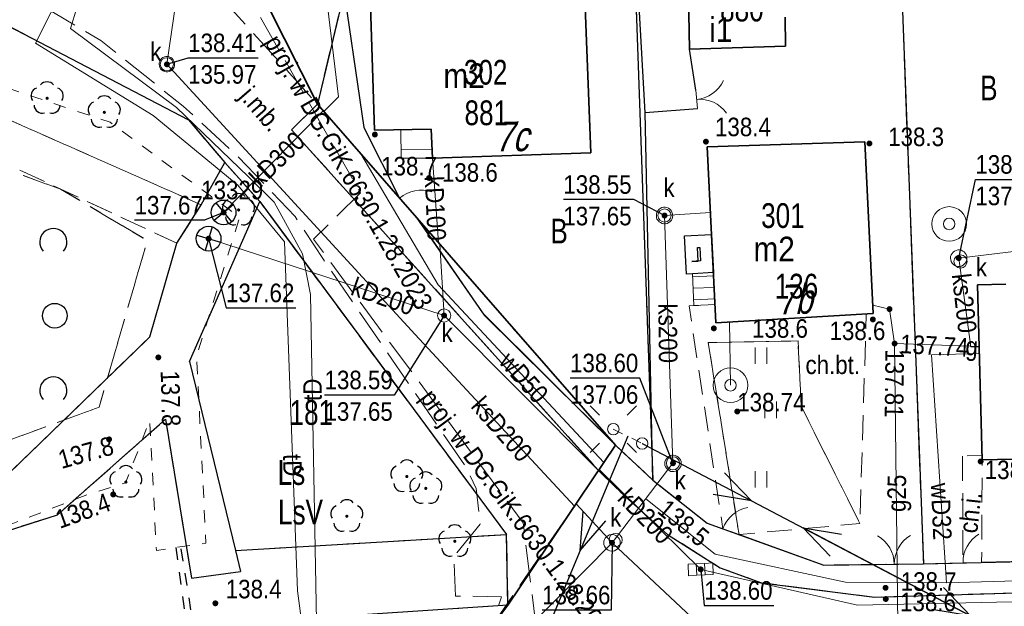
# Model space of a CAD drawing. Header units: metres. Extents: x 5548743 to 5556416, y 5707500 to 5714000.
# Tile 117 of 203: x 5553877 to 5553936, y 5710958 to 5710993. Entities that reach past the tile are written whole.
import ezdxf
from ezdxf.enums import TextEntityAlignment as Align

# ---------------------------------------------------------------- set-up
doc = ezdxf.new("R2010")
doc.units = ezdxf.units.M
doc.header["$MEASUREMENT"] = 0
for name, pattern in [('0.75_0.75', [1.5, 0.75, -0.75]), ('1.5_0.75', [2.25, 1.5, -0.75]), ('2.25_0.75', [3, 2.25, -0.75]), ('219-1000', [0]), ('otob_1000', [0]), ('otof_1000', [0]), ('suep_nn_1000', [0]), ('supp_1000', [1.25, 0.625, -0.625])]:
    doc.linetypes.add(name, pattern=pattern)
doc.layers.get('0').update_dxf_attribs({"color": 2, "linetype": 'CONTINUOUS', "lineweight": 5})
for name, color, linetype in [('203-punkt graniczny-Atr104', 7, 'CONTINUOUS'), ('209-oznaczenie konturu klasyfikacyjnego', 7, 'CONTINUOUS'), ('210-oznaczenie konturu użytku gruntowego', 7, 'CONTINUOUS'), ('211-numer działki ewidencyjnej', 7, 'CONTINUOUS'), ('216-obręb ewidencyjny', 7, 'CONTINUOUS'), ('217-kontur klasyfikacyjny', 7, 'CONTINUOUS'), ('218-kontur użytku gruntowego', 7, 'CONTINUOUS'), ('219-działka ewidencyjna', 7, 'CONTINUOUS'), ('238-Punkt adresowy budynku', 7, 'CONTINUOUS'), ('312-budynek ewidencyjny', 7, 'CONTINUOUS'), ('312-oznaczenie budynku ewidencyjnego', 7, 'CONTINUOUS'), ('312-oznaczenie budynku ewidencyjnego-Atr117', 7, 'CONTINUOUS'), ('352-schody', 7, 'CONTINUOUS'), ('brama', 7, 'CONTINUOUS'), ('chodnik', 7, 'CONTINUOUS'), ('chodnik-Atr17', 7, 'CONTINUOUS'), ('drzewo liściaste', 7, 'CONTINUOUS'), ('furtka', 7, 'CONTINUOUS'), ('jezdnia', 7, 'CONTINUOUS'), ('jezdnia-Atr17', 7, 'CONTINUOUS'), ('kratka ściekowa', 7, 'CONTINUOUS'), ('krawężnik', 7, 'CONTINUOUS'), ('latarnia', 7, 'CONTINUOUS'), ('ogrodzenie trwałe', 7, 'CONTINUOUS'), ('pikieta naturalna', 7, 'CONTINUOUS'), ('pikieta naturalna-Atr2', 7, 'CONTINUOUS'), ('przepust', 7, 'CONTINUOUS'), ('przewód elektroenergetyczny niskiego napięcia', 7, 'CONTINUOUS'), ('przewód gazowy', 7, 'CONTINUOUS'), ('przewód gazowy-Atr1', 7, 'CONTINUOUS'), ('przewód kanalizacyjny', 7, 'CONTINUOUS'), ('przewód kanalizacyjny-Atr1', 7, 'CONTINUOUS'), ('przewód telekomunikacyjny podziemny', 7, 'CONTINUOUS'), ('przewód telekomunikacyjny podziemny-Atr1', 7, 'CONTINUOUS'), ('przewód wodociągowy', 7, 'CONTINUOUS'), ('przewód wodociągowy - ob. projektowany', 7, 'CONTINUOUS'), ('przewód wodociągowy - ob. projektowany-Atr1', 7, 'CONTINUOUS'), ('przewód wodociągowy-Atr1', 7, 'CONTINUOUS'), ('rzedna', 7, 'CONTINUOUS'), ('rzedna-Atr2', 7, 'CONTINUOUS'), ('rzedna-Atr3', 7, 'CONTINUOUS'), ('rów melioracyjny (poligon)', 7, 'CONTINUOUS'), ('studnia kanalizacyjna', 7, 'CONTINUOUS'), ('studnia zwykła', 7, 'CONTINUOUS'), ('słup przewodów napowietrznych', 7, 'CONTINUOUS'), ('trawnik', 7, 'CONTINUOUS'), ('weranda lub ganek', 7, 'CONTINUOUS'), ('wylot kanału', 7, 'CONTINUOUS'), ('właz do komory lub kanału - okrągły', 7, 'CONTINUOUS'), ('właz do komory lub kanału - okrągły-Atr17', 7, 'CONTINUOUS'), ('zadrzewienie  zakrzewienie', 7, 'CONTINUOUS')]:
    doc.layers.add(name, color=color, linetype=linetype)
doc.styles.get("Standard").update_dxf_attribs({"font": 'Working1250', "width": 0.75})
doc.linetypes.add('902-1000', pattern='A,5,0,[1,ksztalty.shx,S=1,R=0,X=0,Y=0],5', length=10)

# ---------------------------------------------------------------- blocks, each defined once
blk = doc.blocks.new('SUEP1')
at = {"color": 0, "linetype": 'Continuous'}
for p, q in [((7.5, 0), (5.25, 0.75)), ((22.5, 0), (20.25, 0.75)), ((0, 0), (7.5, 0)), ((7.5, 0), (5.25, -0.75)), ((7.5, 0), (22.5, 0)), ((22.5, 0), (20.25, -0.75))]:
    blk.add_line(p, q, dxfattribs=at)
blk = doc.blocks.new('PW01')
at = {"linetype": 'Continuous', "lineweight": 13}
h = blk.add_hatch(color=0, dxfattribs=at)
edge = h.paths.add_edge_path()
edge.add_arc((0, 0), 0.18, 0, 360)
blk = doc.blocks.new('TU04')
at = {"color": 0, "linetype": 'Continuous', "lineweight": 13}
for p, q in [((0, 0), (0, 1)), ((0.7, 0), (0.7, 1))]:
    blk.add_line(p, q, dxfattribs=at)
blk = doc.blocks.new('OK04')
at = {"color": 0, "linetype": 'Continuous', "lineweight": 0}
blk.add_arc((2, 0), 2, 120, 180, dxfattribs=at)
blk = doc.blocks.new('US13')
at = {"color": 0, "linetype": 'Continuous', "lineweight": 13}
for radius in [1.05, 0.35]:
    blk.add_circle((0, 0), radius, dxfattribs=at)
blk = doc.blocks.new('OK02')
at = {"color": 0, "linetype": 'Continuous', "lineweight": 0}
for centre, start, end in [((-2, 0), 0, 60), ((2, 0), 120, 180)]:
    blk.add_arc(centre, 2, start, end, dxfattribs=at)
blk = doc.blocks.new('US22')
at = {"color": 0, "linetype": 'Continuous', "lineweight": 0}
blk.add_circle((0, 0), 0.4, dxfattribs=at)
blk = doc.blocks.new('OP021')
at = {"linetype": 'Continuous', "lineweight": 13}
h = blk.add_hatch(color=0, dxfattribs=at)
edge = h.paths.add_edge_path()
edge.add_arc((0, 0), 0.1, 0, 360)
at = {"color": 0, "linetype": 'Continuous', "lineweight": -3}
for centre, start, end in [((-0.476, 0.154), 110.388, 213.756), ((0, 0.5), 38.316, 141.684), ((0.476, 0.154), 326.244, 69.612), ((-0.294, -0.404), 182.272, 285.64), ((0.294, -0.404), 254.36, 357.728), ((0.294, -0.404), 254.36, 357.728)]:
    blk.add_arc(centre, 0.5, start, end, dxfattribs=at)
blk = doc.blocks.new('SM05')
at = {"color": 0, "linetype": 'Continuous', "lineweight": 13}
blk.add_circle((0, 0), 0.35, dxfattribs=at)
blk = doc.blocks.new('SM01')
at = {"color": 0, "linetype": 'Continuous', "lineweight": 13}
for p, q in [((-0.848, 0.848), (-1.414, 1.414)), ((0.849, 0.848), (1.414, 1.414)), ((-0.848, -0.849), (-1.414, -1.414)), ((0.849, -0.849), (1.414, -1.414))]:
    blk.add_line(p, q, dxfattribs=at)
blk.add_circle((0, 0), 0.35, dxfattribs=at)
blk = doc.blocks.new('US05')
at = {"color": 0, "linetype": 'Continuous', "lineweight": 13}
for p, q in [((-0.75, -0.35), (-0.75, 0.35)), ((-0.75, 0.35), (-0.25, 0.35)), ((-0.25, -0.35), (-0.25, 0.35)), ((-0.25, 0.35), (0.25, 0.35)), ((0.25, -0.35), (0.25, 0.35)), ((0.25, 0.35), (0.75, 0.35)), ((0.75, -0.35), (0.75, 0.35)), ((-0.75, -0.35), (-0.25, -0.35)), ((-0.25, -0.35), (0.25, -0.35)), ((0.25, -0.35), (0.75, -0.35))]:
    blk.add_line(p, q, dxfattribs=at)
blk = doc.blocks.new('SUKE')
at = {"color": 0, "linetype": 'Continuous'}
for p, q in [((0, 0.75), (0, -0.75)), ((-0.75, 0), (0.75, 0))]:
    blk.add_line(p, q, dxfattribs=at)
blk.add_circle((-0.001, -0.001), 0.75, dxfattribs=at)
blk = doc.blocks.new('OTZK2')
at = {"color": 0, "linetype": 'Continuous'}
blk.add_arc((0, 0), 0.825, 318.85, 221.162, dxfattribs=at)
blk = doc.blocks.new('OTZK1')
at = {"color": 0, "linetype": 'Continuous'}
blk.add_circle((0, 0), 0.75, dxfattribs=at)

msp = doc.modelspace()

# ---------------------------------------------------------------- linework, layer by layer
at = {"layer": '216-obręb ewidencyjny', "color": 4, "linetype": 'Continuous', "lineweight": 35, "flags": 128}
for points in [[(5554071.31, 5710851.03), (5553986.88, 5710847.87), (5553915.76, 5710845.22), (5553910.44, 5710845.2), (5553911.5, 5710820.71), (5553904.73, 5710820.6), (5553896.92, 5710899.02), (5553892.31, 5710942.26), (5553903.3, 5710954.05), (5553906.26, 5710957.97), (5553912.79, 5710967.66), (5553894.7, 5710988.34), (5553891.72, 5710994.27), (5553882.09, 5711004.3), (5553743.73, 5711038.3), (5553612.37, 5711075.32), (5553601.68, 5711074.75), (5553558.31, 5711100.51), (5553551.94, 5711103.67), (5553470.54, 5711120.23)], [(5553470.54, 5711120.23), (5553551.94, 5711103.67), (5553558.31, 5711100.51), (5553601.68, 5711074.75), (5553612.37, 5711075.32), (5553743.73, 5711038.3), (5553882.09, 5711004.3), (5553891.72, 5710994.27), (5553894.7, 5710988.34), (5553912.79, 5710967.66), (5553906.26, 5710957.97), (5553903.3, 5710954.05), (5553892.31, 5710942.26), (5553896.92, 5710899.02), (5553904.73, 5710820.6), (5553911.5, 5710820.71), (5553910.44, 5710845.2), (5553915.76, 5710845.22), (5553986.88, 5710847.87), (5554071.31, 5710851.03)]]:
    msp.add_lwpolyline(points, dxfattribs=at)
at = {"layer": '217-kontur klasyfikacyjny', "color": 3, "linetype": '1.5_0.75', "lineweight": 18, "flags": 128}
for points in [[(5553894.7, 5710988.34), (5553897.04, 5710998.1)], [(5553891.72, 5710994.27), (5553894.7, 5710988.34)], [(5553886.87, 5710987.39), (5553875.48, 5710993.34)], [(5553869.14, 5710990.42), (5553887.65, 5710982.24)], [(5553886.17, 5710979.91), (5553868.63, 5710988.09)], [(5553889.09, 5710984.8), (5553886.87, 5710987.39)], [(5553887.65, 5710982.24), (5553889.09, 5710984.8)], [(5553891.2, 5710982.44), (5553886.95, 5710972.75)], [(5553906.18, 5710962.25), (5553891.2, 5710982.44)], [(5553884.53, 5710974.23), (5553886.17, 5710979.91)], [(5553875.97, 5710965.95), (5553884.53, 5710974.23)], [(5553886.95, 5710972.75), (5553889.74, 5710961.28)], [(5553889.74, 5710961.28), (5553906.18, 5710962.25)], [(5553906.26, 5710957.97), (5553890.56, 5710956.94)], [(5553903.3, 5710954.05), (5553906.26, 5710957.97)]]:
    msp.add_lwpolyline(points, dxfattribs=at)
at = {"layer": '218-kontur użytku gruntowego', "color": 70, "linetype": '1.5_0.75', "lineweight": 18, "flags": 128}
for points in [[(5553929.84, 5711003.58), (5553931.48, 5710960.47)], [(5553931.48, 5710960.47), (5553929.84, 5711003.58)], [(5553915.06, 5710965.55), (5553913.73, 5711003.26)], [(5553913.73, 5711003.26), (5553915.06, 5710965.55)], [(5553894.7, 5710988.34), (5553897.04, 5710998.1)], [(5553897.04, 5710998.1), (5553894.7, 5710988.34)], [(5553891.72, 5710994.27), (5553894.7, 5710988.34)], [(5553894.7, 5710988.34), (5553891.72, 5710994.27)], [(5553886.87, 5710987.39), (5553875.48, 5710993.34)], [(5553875.48, 5710993.34), (5553886.87, 5710987.39)], [(5553869.14, 5710990.42), (5553887.65, 5710982.24)], [(5553887.65, 5710982.24), (5553869.14, 5710990.42)], [(5553894.7, 5710988.34), (5553912.79, 5710967.66)], [(5553912.79, 5710967.66), (5553894.7, 5710988.34)], [(5553868.63, 5710988.09), (5553886.17, 5710979.91)], [(5553886.17, 5710979.91), (5553868.63, 5710988.09)], [(5553889.09, 5710984.8), (5553886.87, 5710987.39)], [(5553886.87, 5710987.39), (5553889.09, 5710984.8)], [(5553887.65, 5710982.24), (5553889.09, 5710984.8)], [(5553889.09, 5710984.8), (5553887.65, 5710982.24)], [(5553891.2, 5710982.44), (5553889.09, 5710984.8)], [(5553889.09, 5710984.8), (5553891.2, 5710982.44)], [(5553886.95, 5710972.75), (5553891.2, 5710982.44)], [(5553891.2, 5710982.44), (5553886.95, 5710972.75)], [(5553906.18, 5710962.25), (5553891.2, 5710982.44)], [(5553891.2, 5710982.44), (5553906.18, 5710962.25)], [(5553886.17, 5710979.91), (5553887.65, 5710982.24)], [(5553887.65, 5710982.24), (5553886.17, 5710979.91)], [(5553886.17, 5710979.91), (5553884.53, 5710974.23)], [(5553884.53, 5710974.23), (5553886.17, 5710979.91)], [(5553884.53, 5710974.23), (5553875.97, 5710965.95)], [(5553875.97, 5710965.95), (5553884.53, 5710974.23)], [(5553889.74, 5710961.28), (5553886.95, 5710972.75)], [(5553886.95, 5710972.75), (5553889.74, 5710961.28)], [(5553878.93, 5710963.45), (5553885.49, 5710969.24)], [(5553885.49, 5710969.24), (5553878.93, 5710963.45)], [(5553885.49, 5710969.24), (5553887.06, 5710959.6)], [(5553887.06, 5710959.6), (5553885.49, 5710969.24)], [(5553906.26, 5710957.97), (5553912.79, 5710967.66)], [(5553912.79, 5710967.66), (5553906.26, 5710957.97)], [(5553912.79, 5710967.66), (5553915.06, 5710965.55)], [(5553915.06, 5710965.55), (5553912.79, 5710967.66)], [(5553915.06, 5710965.55), (5553918.35, 5710962.94)], [(5553918.35, 5710962.94), (5553915.06, 5710965.55)], [(5553868.16, 5710960.01), (5553878.93, 5710963.45)], [(5553878.93, 5710963.45), (5553868.16, 5710960.01)], [(5553918.35, 5710962.94), (5553925.43, 5710960.4)], [(5553925.43, 5710960.4), (5553918.35, 5710962.94)], [(5553906.18, 5710962.25), (5553889.74, 5710961.28)], [(5553889.74, 5710961.28), (5553906.18, 5710962.25)], [(5553906.26, 5710957.97), (5553906.18, 5710962.25)], [(5553906.18, 5710962.25), (5553906.26, 5710957.97)], [(5553890.04, 5710960), (5553889.74, 5710961.28)], [(5553889.74, 5710961.28), (5553890.04, 5710960)], [(5553925.43, 5710960.4), (5553931.48, 5710960.47)], [(5553931.48, 5710960.47), (5553925.43, 5710960.4)], [(5553931.48, 5710960.47), (5553947.2, 5710960.83)], [(5553947.2, 5710960.83), (5553931.48, 5710960.47)], [(5553887.06, 5710959.6), (5553890.04, 5710960)], [(5553890.04, 5710960), (5553887.06, 5710959.6)], [(5553890.56, 5710956.94), (5553906.26, 5710957.97)], [(5553906.26, 5710957.97), (5553890.56, 5710956.94)], [(5553903.3, 5710954.05), (5553906.26, 5710957.97)], [(5553906.26, 5710957.97), (5553903.3, 5710954.05)]]:
    msp.add_lwpolyline(points, dxfattribs=at)
at = {"layer": '219-działka ewidencyjna', "color": 94, "linetype": '219-1000', "lineweight": 30, "flags": 128}
for points in [[(5553929.84, 5711003.58), (5553931.48, 5710960.47)], [(5553913.73, 5711003.26), (5553915.06, 5710965.55)], [(5553897.04, 5710998.1), (5553894.7, 5710988.34)], [(5553891.72, 5710994.27), (5553894.7, 5710988.34)], [(5553875.48, 5710993.34), (5553886.87, 5710987.39)], [(5553894.7, 5710988.34), (5553912.79, 5710967.66)], [(5553886.87, 5710987.39), (5553889.09, 5710984.8)], [(5553887.65, 5710982.24), (5553889.09, 5710984.8)], [(5553889.09, 5710984.8), (5553891.2, 5710982.44)], [(5553886.95, 5710972.75), (5553891.2, 5710982.44)], [(5553891.2, 5710982.44), (5553906.18, 5710962.25)], [(5553886.17, 5710979.91), (5553887.65, 5710982.24)], [(5553884.53, 5710974.23), (5553886.17, 5710979.91)], [(5553875.97, 5710965.95), (5553884.53, 5710974.23)], [(5553886.95, 5710972.75), (5553889.74, 5710961.28)], [(5553878.93, 5710963.45), (5553885.49, 5710969.24)], [(5553885.49, 5710969.24), (5553887.06, 5710959.6)], [(5553912.79, 5710967.66), (5553906.26, 5710957.97)], [(5553912.79, 5710967.66), (5553915.06, 5710965.55)], [(5553915.06, 5710965.55), (5553918.35, 5710962.94)], [(5553868.16, 5710960.01), (5553878.93, 5710963.45)], [(5553918.35, 5710962.94), (5553925.43, 5710960.4)], [(5553889.74, 5710961.28), (5553906.18, 5710962.25)], [(5553906.26, 5710957.97), (5553906.18, 5710962.25)], [(5553889.74, 5710961.28), (5553890.04, 5710960)], [(5553925.43, 5710960.4), (5553931.48, 5710960.47)], [(5553931.48, 5710960.47), (5553947.2, 5710960.83)], [(5553887.06, 5710959.6), (5553890.04, 5710960)], [(5553906.26, 5710957.97), (5553813.86, 5710951.83)], [(5553906.26, 5710957.97), (5553903.3, 5710954.05)]]:
    msp.add_lwpolyline(points, dxfattribs=at)
at = {"layer": '312-budynek ewidencyjny', "color": 252, "linetype": 'Continuous', "lineweight": 35, "flags": 128}
for points in [[(5553898.17, 5710986.76), (5553897.84, 5710996.85)], [(5553910.9, 5710995.82), (5553911.3, 5710985.4)], [(5553917.29, 5710991.67), (5553917.21, 5710995.97)], [(5553923.08, 5710993.62), (5553923.11, 5710991.86)], [(5553923.11, 5710991.86), (5553917.29, 5710991.67)], [(5553901.61, 5710986.82), (5553898.17, 5710986.76)], [(5553901.69, 5710985.08), (5553901.61, 5710986.82)], [(5553918.35, 5710985.75), (5553927.93, 5710986.07)], [(5553927.93, 5710986.07), (5553928.43, 5710975.65)], [(5553911.3, 5710985.4), (5553901.69, 5710985.08)], [(5553918.89, 5710975.09), (5553918.35, 5710985.75)], [(5553934.76, 5710977.39), (5553936.48, 5710977.43)], [(5553935.04, 5710966.77), (5553934.76, 5710977.39)], [(5553928.43, 5710975.65), (5553918.89, 5710975.09)], [(5553944.4, 5710966.98), (5553935.04, 5710966.77)]]:
    msp.add_lwpolyline(points, dxfattribs=at)
at = {"layer": '352-schody', "color": 252, "linetype": 'Continuous', "lineweight": 18, "flags": 128}
for points in [[(5553901.61, 5710986.82), (5553901.69, 5710985.08), (5553899.79, 5710985.06), (5553899.76, 5710986.79)], [(5553901.61, 5710986.82), (5553901.69, 5710985.08), (5553899.79, 5710985.06), (5553899.76, 5710986.79)], [(5553917.47, 5710978.06), (5553918.74, 5710978.13), (5553918.83, 5710976.2), (5553917.55, 5710976.13)], [(5553917.47, 5710978.06), (5553918.74, 5710978.13), (5553918.83, 5710976.2), (5553917.55, 5710976.13)]]:
    msp.add_lwpolyline(points, close=True, dxfattribs=at)
for points in [[(5553899.781, 5710985.59), (5553901.666, 5710985.611)], [(5553918.749, 5710977.931), (5553917.478, 5710977.878)], [(5553918.782, 5710977.232), (5553917.507, 5710977.179)], [(5553918.814, 5710976.533), (5553917.536, 5710976.48)]]:
    msp.add_lwpolyline(points, dxfattribs=at)
at = {"layer": 'brama', "color": 252, "linetype": 'otob_1000', "lineweight": 18, "flags": 128}
for points in [[(5553917.66, 5710989.19), (5553917.76, 5710988.08)], [(5553927.94, 5710960.43), (5553931.48, 5710960.47)]]:
    msp.add_lwpolyline(points, dxfattribs=at)
at = {"layer": 'chodnik', "color": 252, "linetype": '1.5_0.75', "lineweight": 18, "flags": 128}
for points in [[(5553928.01, 5710975.63), (5553918.89, 5710975.09), (5553918.83, 5710976.2), (5553917.26, 5710976.11), (5553919.31, 5710962.59), (5553920.29, 5710962.25), (5553918.42, 5710973.89), (5553923.87, 5710973.99), (5553924.06, 5710970.04), (5553927.62, 5710962.92)], [(5553911.77, 5710966.14), (5553913.29, 5710964.63), (5553915.94, 5710962.26), (5553919.14, 5710960.24), (5553921.65, 5710959.33), (5553928.51, 5710958.45), (5553958.35, 5710959.37), (5553959.59, 5710961.29), (5553957.47, 5710961.21), (5553956.17, 5710961.16), (5553947.2, 5710960.83), (5553943.96, 5710960.76), (5553935.01, 5710960.55), (5553933.88, 5710960.53), (5553931.48, 5710960.47), (5553927.94, 5710960.43), (5553925.43, 5710960.4), (5553918.35, 5710962.94), (5553915.06, 5710965.55), (5553912.79, 5710967.66)], [(5553933.85, 5710967.01), (5553933.88, 5710960.53), (5553935.01, 5710960.55), (5553935.04, 5710966.77), (5553935.04, 5710967.04)]]:
    msp.add_lwpolyline(points, close=True, dxfattribs=at)
at = {"layer": 'furtka', "color": 252, "linetype": 'otof_1000', "lineweight": 18, "flags": 128}
for points in [[(5553899.69, 5710982.64), (5553900.81, 5710981.36)], [(5553919.31, 5710962.59), (5553920.29, 5710962.25)], [(5553933.88, 5710960.53), (5553935.01, 5710960.55)]]:
    msp.add_lwpolyline(points, dxfattribs=at)
at = {"layer": 'jezdnia', "color": 252, "linetype": '2.25_0.75', "lineweight": 18, "flags": 128}
for points in [[(5553928.51, 5710958.45), (5553921.65, 5710959.33), (5553919.14, 5710960.24), (5553915.94, 5710962.26), (5553913.29, 5710964.63), (5553911.77, 5710966.14), (5553906.26, 5710957.97), (5553905.29, 5710956.69), (5553902.71, 5710951.06), (5553904.41, 5710948.24), (5553905.81, 5710948.94), (5553905.7, 5710950.97), (5553915.52, 5710952.14), (5553915.68, 5710950.48), (5553917.32, 5710950.64), (5553917.74, 5710948.79), (5553921.64, 5710949.18), (5553921.4, 5710951.08), (5553927.8, 5710951.63), (5553944.82, 5710953.18), (5553964.37, 5710954.72), (5553988.99, 5710955.7), (5554020.48, 5710956.56), (5554065.36, 5710958.26), (5554070.78, 5710957.91), (5554079.89, 5710956.54), (5554090.24, 5710954.4), (5554103, 5710951.14), (5554112.66, 5710948.84), (5554122.2, 5710948.32), (5554134.88, 5710948.4), (5554144.89, 5710948.97), (5554150.06, 5710949.42), (5554149.93, 5710954.19), (5554141.33, 5710952.71), (5554131.39, 5710951.8), (5554124.08, 5710951.83), (5554112.17, 5710953.6), (5554099.82, 5710956.53), (5554074.96, 5710962.7), (5554025.4, 5710961.02), (5553986.51, 5710960.06), (5553972.04, 5710959.73), (5553970.18, 5710962.02), (5553966.65, 5710965.5), (5553965.79, 5710996.34), (5553967.48, 5710998.69), (5553967.31, 5711004.62), (5553963.56, 5711004.53), (5553959.35, 5711004.33), (5553959.54, 5710998.57), (5553961.68, 5710996.67), (5553962.73, 5710965.35), (5553959.59, 5710961.29), (5553958.35, 5710959.37)], [(5553905.29, 5710956.69), (5553911.77, 5710966.14), (5553893.14, 5710986.78), (5553894.7, 5710988.34), (5553887.87, 5710995.91), (5553883.04, 5710995.87), (5553874.25, 5710999.95), (5553867.45, 5711002.54), (5553866.08, 5710999.26), (5553875.8, 5710995.52), (5553877.49, 5710994.61), (5553881.55, 5710992.21), (5553886.56, 5710988.23), (5553889.88, 5710985.16), (5553893.35, 5710981.53), (5553895.08, 5710978.92), (5553903.71, 5710966.36), (5553904.34, 5710965.05), (5553904.57, 5710962.87), (5553902.99, 5710960.92), (5553903.08, 5710958.52), (5553905.87, 5710958.48)]]:
    msp.add_lwpolyline(points, close=True, dxfattribs=at)
at = {"layer": 'krawężnik', "color": 252, "linetype": 'Continuous', "lineweight": 25, "flags": 128}
for points in [[(5553894.7, 5710988.34), (5553893.14, 5710986.78), (5553911.77, 5710966.14)], [(5553911.77, 5710966.14), (5553913.29, 5710964.63), (5553915.94, 5710962.26), (5553919.14, 5710960.24), (5553921.65, 5710959.33), (5553928.51, 5710958.45), (5553958.35, 5710959.37)]]:
    msp.add_lwpolyline(points, dxfattribs=at)
at = {"layer": 'ogrodzenie trwałe', "color": 252, "linetype": '902-1000', "lineweight": 25, "flags": 128}
for points in [[(5553929.84, 5711003.58), (5553931.48, 5710960.47)], [(5553915.06, 5710965.55), (5553914.6, 5710987.84), (5553913.73, 5711003.26)], [(5553896.13, 5710996.49), (5553897.51, 5710986.92), (5553899.69, 5710982.64)], [(5553917.66, 5710989.19), (5553917.29, 5710991.67)], [(5553914.6, 5710987.84), (5553917.76, 5710988.08)], [(5553900.69, 5710981.49), (5553904.82, 5710975.56), (5553912.79, 5710967.66)], [(5553900.81, 5710981.36), (5553904.72, 5710975.69), (5553912.79, 5710967.66), (5553915.06, 5710965.55)], [(5553915.06, 5710965.55), (5553918.35, 5710962.94), (5553919.31, 5710962.59)], [(5553920.29, 5710962.25), (5553925.43, 5710960.4), (5553927.94, 5710960.43)], [(5553931.48, 5710960.47), (5553933.88, 5710960.53)], [(5553943.96, 5710960.76), (5553935.01, 5710960.55)]]:
    msp.add_lwpolyline(points, dxfattribs=at)
at = {"layer": 'przepust', "color": 252, "linetype": '0.75_0.75', "lineweight": 25, "flags": 128}
msp.add_lwpolyline([(5553886.12, 5710961.46), (5553886.65, 5710957.52), (5553887.05, 5710957.56), (5553886.42, 5710961.5)], close=True, dxfattribs=at)
at = {"layer": 'przewód elektroenergetyczny niskiego napięcia', "color": 1, "linetype": 'suep_nn_1000', "lineweight": 18, "flags": 128}
for points in [[(5553913.54, 5710968.21), (5553899.9, 5710935.61)], [(5553944.1, 5710952.21), (5553914.41, 5710967.77)], [(5553914.41, 5710967.77), (5553944.1, 5710952.21)]]:
    msp.add_lwpolyline(points, dxfattribs=at)
at = {"layer": 'przewód gazowy', "color": 40, "linetype": 'Continuous', "lineweight": 18, "flags": 128}
for points in [[(5553928.41, 5710976.15), (5553929.42, 5710975.92), (5553929.73, 5710973.83)], [(5553934.86, 5710973.65), (5553934.32, 5710973.67), (5553929.73, 5710973.83)], [(5553929.73, 5710973.83), (5553929.96, 5710953.36)]]:
    msp.add_lwpolyline(points, dxfattribs=at)
at = {"layer": 'przewód kanalizacyjny', "color": 34, "linetype": 'Continuous', "lineweight": 18, "flags": 128}
for points in [[(5553899.34, 5711016.65), (5553893.51, 5711016.06), (5553893.46, 5711009.71), (5553895.98, 5710988.78), (5553895.09, 5710987.9)], [(5553886.81, 5710999.38), (5553885.57, 5710990.76), (5553900.64, 5710974.38), (5553910.3, 5710963.97)], [(5553895.06, 5710987.93), (5553889.01, 5710981.78)], [(5553902.06, 5710979.93), (5553901.69, 5710985.08)], [(5553915.77, 5710981.59), (5553918.56, 5710981.78)], [(5553912.58, 5710961.75), (5553916.28, 5710966.57), (5553915.77, 5710981.59)], [(5553902.39, 5710975.53), (5553888.1, 5710980.19)], [(5553934.86, 5710973.64), (5553934.36, 5710973.63), (5553933.62, 5710979.01), (5553945.61, 5710980.47)], [(5553902.39, 5710975.53), (5553902.14, 5710979.83)], [(5553902.39, 5710975.53), (5553911.77, 5710966.14)], [(5553945.3, 5710958.36), (5553927.47, 5710957.97), (5553917.96, 5710960.14), (5553911.8, 5710966.19)], [(5553912.58, 5710961.75), (5553910.41, 5710964.12)], [(5553912.58, 5710961.75), (5553902.06, 5710951.1), (5553896.8, 5710932.56), (5553904.19, 5710880.36)], [(5553912.58, 5710961.75), (5553919.95, 5710954.85), (5553946.57, 5710956.01), (5553977.08, 5710957.58), (5554004.51, 5710958.39), (5554036.56, 5710959.31), (5554078.87, 5710960.15), (5554087.23, 5710957.88), (5554102.98, 5710953.76)]]:
    msp.add_lwpolyline(points, dxfattribs=at)
at = {"layer": 'przewód telekomunikacyjny podziemny', "color": 30, "linetype": 'Continuous', "lineweight": 18, "flags": 128}
for points in [[(5553895.28, 5710945.44), (5553893.5, 5710958.83), (5553892.7, 5710979.99), (5553889.87, 5710983.43), (5553884.74, 5710987.65), (5553877.6, 5710992.05), (5553880.37, 5710997.54), (5553882.7, 5711003.66)], [(5553883.17, 5711003.17), (5553881.65, 5710999.21), (5553879.71, 5710992.93), (5553886.15, 5710988.14), (5553890.51, 5710983.95), (5553892.07, 5710982.4), (5553893.8, 5710979.26), (5553894.28, 5710976.8), (5553894.71, 5710953.7), (5553894.91, 5710945.04)]]:
    msp.add_lwpolyline(points, dxfattribs=at)
at = {"layer": 'przewód wodociągowy', "color": 5, "linetype": 'Continuous', "lineweight": 18, "flags": 128}
for points in [[(5553912.09, 5710966.62), (5553902.03, 5710977.4), (5553897.34, 5710985.33)], [(5553919.77, 5710971.3), (5553919.71, 5710975.14)], [(5553934.88, 5710973.22), (5553931.97, 5710973.14), (5553932.88, 5710959.33)], [(5553914.63, 5710964.41), (5553918.83, 5710961.05), (5553926.75, 5710959.37), (5553932.88, 5710959.33), (5553966.12, 5710960.27), (5553977.01, 5710960.81), (5553990.25, 5710960.9), (5554002.6, 5710961.4), (5554002.43, 5710947.86)]]:
    msp.add_lwpolyline(points, dxfattribs=at)
at = {"layer": 'przewód wodociągowy - ob. projektowany', "color": 5, "linetype": '2.25_0.75', "lineweight": 18, "flags": 128}
msp.add_lwpolyline([(5553887.42, 5710998.17), (5553890.55, 5710994.83), (5553897.32, 5710982.96), (5553894.47, 5710980.16), (5553907.19, 5710962.96), (5553908.9, 5710949.25)], dxfattribs=at)
at = {"layer": 'rzedna-Atr2', "color": 252, "flags": 128}
for points in [[(5553885.57, 5710990.76), (5553886.86, 5710991.15), (5553891.103, 5710991.15)], [(5553933.62, 5710979.01), (5553934.63, 5710983.78), (5553938.952, 5710983.78)], [(5553915.77, 5710981.59), (5553913.91, 5710982.56), (5553909.627, 5710982.56)], [(5553889.01, 5710981.78), (5553887.85, 5710981.31), (5553883.607, 5710981.31)], [(5553888.1, 5710980.19), (5553889.16, 5710975.99), (5553893.395, 5710975.99)], [(5553902.39, 5710975.53), (5553899.37, 5710970.71), (5553895.135, 5710970.71)], [(5553916.28, 5710966.57), (5553914.26, 5710971.74), (5553910.033, 5710971.74)], [(5553912.58, 5710961.75), (5553912.53, 5710957.67), (5553908.343, 5710957.67)], [(5553917.96, 5710960.14), (5553918.18, 5710957.95), (5553922.407, 5710957.95)]]:
    msp.add_lwpolyline(points, dxfattribs=at)
at = {"layer": 'rów melioracyjny (poligon)', "color": 252, "linetype": '0.75_0.75', "lineweight": 18, "flags": 128}
msp.add_lwpolyline([(5553869.68, 5710965.65), (5553872.04, 5710961.3), (5553880.72, 5710964.66), (5553883.06, 5710965.38), (5553884.53, 5710969.19), (5553884.93, 5710961.29), (5553887.94, 5710961.72), (5553887.37, 5710973.06), (5553889.98, 5710981.48), (5553882.12, 5710987.25), (5553859.22, 5710994.86), (5553857.14, 5710991.14), (5553879.11, 5710983.2), (5553884.38, 5710980.08), (5553881.45, 5710969.97)], close=True, dxfattribs=at)
at = {"layer": 'studnia kanalizacyjna', "color": 34, "linetype": 'Continuous', "lineweight": 18, "flags": 128}
for points in [[(5553885.43, 5710990.32), (5553885.34, 5710990.36), (5553885.25, 5710990.42), (5553885.19, 5710990.49), (5553885.14, 5710990.56), (5553885.11, 5710990.66), (5553885.1, 5710990.75), (5553885.1, 5710990.85), (5553885.13, 5710990.94), (5553885.18, 5710991.04), (5553885.25, 5710991.11), (5553885.33, 5710991.17), (5553885.42, 5710991.21), (5553885.51, 5710991.23), (5553885.61, 5710991.23), (5553885.71, 5710991.21), (5553885.8, 5710991.17), (5553885.88, 5710991.11), (5553885.94, 5710991.04), (5553885.99, 5710990.96), (5553886.02, 5710990.86), (5553886.04, 5710990.78), (5553886.03, 5710990.67), (5553886, 5710990.58), (5553885.95, 5710990.49), (5553885.88, 5710990.42), (5553885.81, 5710990.36), (5553885.72, 5710990.32), (5553885.63, 5710990.3), (5553885.53, 5710990.3)], [(5553916.27, 5710981.6), (5553916.26, 5710981.5), (5553916.23, 5710981.4), (5553916.18, 5710981.31), (5553916.11, 5710981.23), (5553916.03, 5710981.17), (5553915.93, 5710981.11), (5553915.83, 5710981.09), (5553915.73, 5710981.09), (5553915.63, 5710981.11), (5553915.53, 5710981.16), (5553915.45, 5710981.21), (5553915.38, 5710981.29), (5553915.31, 5710981.38), (5553915.28, 5710981.48), (5553915.27, 5710981.58), (5553915.28, 5710981.68), (5553915.3, 5710981.78), (5553915.36, 5710981.87), (5553915.43, 5710981.95), (5553915.51, 5710982.02), (5553915.61, 5710982.07), (5553915.71, 5710982.09), (5553915.81, 5710982.09), (5553915.91, 5710982.07), (5553916.01, 5710982.03), (5553916.09, 5710981.97), (5553916.16, 5710981.89), (5553916.22, 5710981.8), (5553916.26, 5710981.7)], [(5553934.12, 5710979.02), (5553934.12, 5710978.92), (5553934.09, 5710978.82), (5553934.03, 5710978.73), (5553933.96, 5710978.65), (5553933.88, 5710978.58), (5553933.79, 5710978.53), (5553933.69, 5710978.51), (5553933.59, 5710978.51), (5553933.49, 5710978.53), (5553933.38, 5710978.57), (5553933.3, 5710978.63), (5553933.23, 5710978.71), (5553933.17, 5710978.8), (5553933.14, 5710978.9), (5553933.12, 5710979), (5553933.13, 5710979.1), (5553933.16, 5710979.2), (5553933.22, 5710979.29), (5553933.29, 5710979.37), (5553933.36, 5710979.43), (5553933.46, 5710979.48), (5553933.56, 5710979.51), (5553933.66, 5710979.51), (5553933.76, 5710979.49), (5553933.86, 5710979.44), (5553933.95, 5710979.39), (5553934.02, 5710979.31), (5553934.08, 5710979.22), (5553934.11, 5710979.12)], [(5553916.78, 5710966.58), (5553916.77, 5710966.48), (5553916.75, 5710966.38), (5553916.69, 5710966.29), (5553916.62, 5710966.2), (5553916.54, 5710966.14), (5553916.44, 5710966.09), (5553916.34, 5710966.07), (5553916.24, 5710966.07), (5553916.14, 5710966.08), (5553916.04, 5710966.13), (5553915.96, 5710966.19), (5553915.89, 5710966.27), (5553915.83, 5710966.36), (5553915.79, 5710966.46), (5553915.78, 5710966.56), (5553915.79, 5710966.66), (5553915.82, 5710966.76), (5553915.88, 5710966.85), (5553915.94, 5710966.93), (5553916.02, 5710966.99), (5553916.12, 5710967.04), (5553916.22, 5710967.07), (5553916.32, 5710967.07), (5553916.42, 5710967.05), (5553916.52, 5710967), (5553916.6, 5710966.94), (5553916.68, 5710966.87), (5553916.74, 5710966.78), (5553916.77, 5710966.68)], [(5553912.26, 5710961.37), (5553912.19, 5710961.45), (5553912.13, 5710961.54), (5553912.09, 5710961.64), (5553912.08, 5710961.74), (5553912.09, 5710961.84), (5553912.12, 5710961.94), (5553912.17, 5710962.03), (5553912.24, 5710962.11), (5553912.32, 5710962.17), (5553912.42, 5710962.23), (5553912.52, 5710962.25), (5553912.62, 5710962.25), (5553912.72, 5710962.23), (5553912.82, 5710962.19), (5553912.9, 5710962.13), (5553912.97, 5710962.05), (5553913.04, 5710961.96), (5553913.07, 5710961.86), (5553913.08, 5710961.76), (5553913.07, 5710961.66), (5553913.05, 5710961.56), (5553912.99, 5710961.47), (5553912.92, 5710961.39), (5553912.84, 5710961.33), (5553912.74, 5710961.27), (5553912.64, 5710961.25), (5553912.54, 5710961.25), (5553912.44, 5710961.27), (5553912.34, 5710961.31)]]:
    msp.add_lwpolyline(points, close=True, dxfattribs=at)
at = {"layer": 'słup przewodów napowietrznych', "color": 252, "linetype": 'supp_1000', "lineweight": 18, "flags": 128}
msp.add_lwpolyline([(5553912.66, 5710968.64), (5553914.41, 5710967.77)], dxfattribs=at)
at = {"layer": 'trawnik', "color": 252, "linetype": '1.5_0.75', "lineweight": 18, "flags": 128}
msp.add_lwpolyline([(5553918.42, 5710973.89), (5553920.29, 5710962.25), (5553927.62, 5710962.92), (5553924.06, 5710970.04), (5553923.87, 5710973.99)], close=True, dxfattribs=at)
at = {"layer": 'weranda lub ganek', "color": 252, "linetype": 'Continuous'}
for p, q in [((5553916.98, 5710980.36), (5553918.62, 5710980.45)), ((5553917.1, 5710978.04), (5553916.98, 5710980.36)), ((5553918.62, 5710980.45), (5553918.74, 5710978.13)), ((5553917.768, 5710979.652), (5553917.91, 5710979.66)), ((5553917.81, 5710978.83), (5553917.768, 5710979.652)), ((5553917.91, 5710979.66), (5553917.952, 5710978.838)), ((5553917.952, 5710978.838), (5553917.429, 5710978.809)), ((5553917.429, 5710978.809), (5553917.81, 5710978.83)), ((5553917.47, 5710978.06), (5553917.1, 5710978.04)), ((5553918.74, 5710978.13), (5553917.47, 5710978.06))]:
    msp.add_line(p, q, dxfattribs=at)
at = {"layer": 'zadrzewienie  zakrzewienie', "color": 252, "linetype": '1.5_0.75', "lineweight": 18, "flags": 128}
msp.add_lwpolyline([(5553848.18, 5710962.93), (5553869.68, 5710965.65), (5553881.45, 5710969.97), (5553884.38, 5710980.08), (5553879.11, 5710983.2), (5553857.14, 5710991.14)], close=True, dxfattribs=at)

# ---------------------------------------------------------------- block references
at = {"layer": 'brama', "color": 252, "linetype": 'Continuous', "lineweight": 18}
for p, rotation in [((5553917.71, 5710988.635), 275.148), ((5553929.71, 5710960.45), 0.647)]:
    msp.add_blockref('OK02', p, dxfattribs=dict(at, rotation=rotation))
at = {"layer": 'drzewo liściaste', "color": 3, "linetype": 'Continuous', "lineweight": 18}
for p in [(5553878.3, 5710988.7), (5553881.77, 5710987.85), (5553889.92, 5710981.93), (5553883.08, 5710965.43), (5553900.13, 5710965.77), (5553901.28, 5710965.05), (5553896.49, 5710963.36), (5553903.04, 5710961.84)]:
    msp.add_blockref('OP021', p, dxfattribs=at)
at = {"layer": 'furtka', "color": 252, "linetype": 'Continuous', "lineweight": 18}
for p, rotation in [((5553899.69, 5710982.64), 311.186), ((5553919.31, 5710962.59), 340.8659999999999), ((5553933.88, 5710960.53), 1.014)]:
    msp.add_blockref('OK04', p, dxfattribs=dict(at, rotation=rotation))
at = {"layer": 'kratka ściekowa', "color": 34, "linetype": 'Continuous', "lineweight": 18, "rotation": 2.946000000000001}
msp.add_blockref('US05', (5553917.96, 5710960.14), dxfattribs=at)
at = {"layer": 'latarnia', "color": 252, "linetype": 'Continuous', "lineweight": 18}
msp.add_blockref('SM01', (5553912.66, 5710968.64), dxfattribs=at)
at = {"layer": 'pikieta naturalna', "color": 252, "linetype": 'Continuous', "lineweight": 13}
for p in [(5553898.19, 5710986.5), (5553918.28, 5710986.07), (5553928.2, 5710985.96), (5553901.48, 5710983.87), (5553928.41, 5710975.29), (5553918.76, 5710974.75), (5553885.05, 5710972.99), (5553882.06, 5710968.02), (5553934.95, 5710966.68), (5553882.31, 5710964.68), (5553916.62, 5710964.48), (5553929.18, 5710959.02), (5553929.19, 5710958.34), (5553888.51, 5710958.08)]:
    msp.add_blockref('PW01', p, dxfattribs=at)
at = {"layer": 'przewód elektroenergetyczny niskiego napięcia', "color": 1, "linetype": 'Continuous', "lineweight": 18}
for p, rotation in [((5553913.54, 5710968.21), 247.295), ((5553914.41, 5710967.77), 332.342), ((5553944.1, 5710952.21), 152.342)]:
    msp.add_blockref('SUEP1', p, dxfattribs=dict(at, rotation=rotation))
at = {"layer": 'rzedna', "color": 34, "linetype": 'Continuous', "lineweight": 18}
for p in [(5553885.57, 5710990.76), (5553915.77, 5710981.59), (5553933.62, 5710979.01), (5553902.39, 5710975.53), (5553916.28, 5710966.57), (5553912.58, 5710961.75)]:
    msp.add_blockref('PW01', p, dxfattribs=at)
for p, rotation in [((5553889.01, 5710981.78), 39.51300000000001), ((5553888.1, 5710980.19), 343.664), ((5553917.96, 5710960.14), 2.946000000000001)]:
    msp.add_blockref('PW01', p, dxfattribs=dict(at, rotation=rotation))
at = {"layer": 'rzedna', "color": 40, "linetype": 'Continuous', "lineweight": 18}
for p in [(5553929.42, 5710975.92), (5553929.73, 5710973.83), (5553929.73, 5710973.83)]:
    msp.add_blockref('PW01', p, dxfattribs=at)
at = {"layer": 'rzedna', "color": 5, "linetype": 'Continuous', "lineweight": 18}
msp.add_blockref('PW01', (5553920.18, 5710969.71), dxfattribs=at)
at = {"layer": 'studnia zwykła', "color": 5, "linetype": 'Continuous', "lineweight": 18}
for p in [(5553933.04, 5710981.08), (5553919.77, 5710971.3)]:
    msp.add_blockref('US13', p, dxfattribs=at)
at = {"layer": 'słup przewodów napowietrznych', "color": 252, "linetype": 'Continuous', "lineweight": 18}
for p in [(5553912.66, 5710968.64), (5553914.41, 5710967.77)]:
    msp.add_blockref('SM05', p, dxfattribs=at)
at = {"layer": 'trawnik', "color": 252, "linetype": 'Continuous', "lineweight": 18}
for p in [(5553921.269, 5710972.599), (5553921.863, 5710969.309), (5553921.269, 5710965.099)]:
    msp.add_blockref('TU04', p, dxfattribs=at)
at = {"layer": 'wylot kanału', "color": 34, "linetype": 'Continuous', "lineweight": 18}
for p, rotation in [((5553889.01, 5710981.78), 39.51300000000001), ((5553888.1, 5710980.19), 343.664)]:
    msp.add_blockref('SUKE', p, dxfattribs=dict(at, rotation=rotation))
at = {"layer": 'właz do komory lub kanału - okrągły', "color": 252, "linetype": 'Continuous', "lineweight": 18}
for p in [(5553885.57, 5710990.76), (5553915.77, 5710981.59), (5553933.73, 5710978.81), (5553902.39, 5710975.53), (5553916.28, 5710966.57), (5553912.8, 5710961.92)]:
    msp.add_blockref('US22', p, dxfattribs=at)
at = {"layer": 'zadrzewienie  zakrzewienie', "color": 3, "linetype": 'Continuous', "lineweight": 18}
for name, p in [('OTZK2', (5553878.679, 5710979.982)), ('OTZK1', (5553878.766, 5710975.516)), ('OTZK2', (5553878.679, 5710970.982))]:
    msp.add_blockref(name, p, dxfattribs=at)

# ---------------------------------------------------------------- texts
at = {"layer": '203-punkt graniczny-Atr104', "color": 252, "width": 0.9}
msp.add_text('13329', height=1.125, dxfattribs=at).set_placement((5553887.65, 5710982.24), align=Align.BOTTOM_LEFT)
at = {"layer": '209-oznaczenie konturu klasyfikacyjnego', "color": 70, "linetype": 'Continuous', "lineweight": 18, "width": 0.79}
msp.add_text('LsV', height=1.5, dxfattribs=at).set_placement((5553892.31, 5710964.36), align=Align.TOP_LEFT)
at = {"layer": '210-oznaczenie konturu użytku gruntowego', "color": 70, "linetype": 'Continuous', "lineweight": 18, "width": 0.79}
for s, p in [('B', (5553934.92, 5710988.58)), ('B', (5553908.84, 5710979.9)), ('Ls', (5553892.29, 5710965.26))]:
    msp.add_text(s, height=1.5, dxfattribs=at).set_placement(p)
at = {"layer": '211-numer działki ewidencyjnej', "color": 94, "linetype": 'Continuous', "lineweight": 30, "width": 0.79}
for s, p in [('302', (5553903.59, 5710989.53)), ('301', (5553921.63, 5710980.84)), ('181', (5553893.01, 5710968.9))]:
    msp.add_text(s, height=1.5, dxfattribs=at).set_placement(p)
at = {"layer": '238-Punkt adresowy budynku', "color": 252, "linetype": 'Continuous', "lineweight": 18, "oblique": 15, "width": 0.79}
for s, rotation, p in [('7c', 0.596, (5553906.49, 5710985.49)), ('7b', 2.034, (5553923.69, 5710975.62))]:
    msp.add_text(s, height=1.8, rotation=rotation, dxfattribs=at).set_placement(p, align=Align.CENTER)
at = {"layer": '312-oznaczenie budynku ewidencyjnego', "color": 252, "linetype": 'Continuous', "lineweight": 18, "width": 0.79}
for s, p in [('880', (5553919.14, 5710994.86)), ('881', (5553903.63, 5710988.57)), ('136', (5553922.45, 5710978.06))]:
    msp.add_text(s, height=1.5, dxfattribs=at).set_placement(p, align=Align.TOP_LEFT)
at = {"layer": '312-oznaczenie budynku ewidencyjnego-Atr117', "color": 252, "width": 0.9}
for s, p in [('i1', (5553919.18, 5710992.86)), ('m2', (5553903.6, 5710990.07)), ('m2', (5553922.42, 5710979.56))]:
    msp.add_text(s, height=1.5, dxfattribs=at).set_placement(p, align=Align.MIDDLE_CENTER)
at = {"layer": 'chodnik-Atr17', "color": 252, "width": 0.9}
msp.add_text('ch.bt.', height=1.125, dxfattribs=at).set_placement((5553924.32, 5710971.98))
msp.add_text('ch.i.', height=1.125, rotation=83.781, dxfattribs=at).set_placement((5553934.74, 5710962.29))
at = {"layer": 'jezdnia-Atr17', "color": 252, "width": 0.9}
msp.add_text('j.mb.', height=1.125, rotation=310.741, dxfattribs=at).set_placement((5553889.91, 5710988.8))
at = {"layer": 'pikieta naturalna-Atr2', "color": 252, "width": 0.9}
for s, p in [('138.4', (5553918.83, 5710986.4)), ('138.3', (5553929.34, 5710985.8)), ('138.7', (5553898.57, 5710984.02)), ('138.6', (5553902.26, 5710983.64)), ('138.6', (5553921.08, 5710974.18)), ('138.6', (5553925.78, 5710974.04)), ('138.7', (5553935.2, 5710965.61)), ('138.7', (5553930.1, 5710958.84)), ('138.4', (5553889.14, 5710958.38)), ('138.6', (5553930.06, 5710957.6))]:
    msp.add_text(s, height=1.125, dxfattribs=at).set_placement(p)
for s, rotation, p in [('137.8', 271.564, (5553885.19, 5710972.18)), ('137.8', 15.687, (5553879.17, 5710966.22)), ('138.4', 19.836, (5553879.07, 5710962.59))]:
    msp.add_text(s, height=1.125, rotation=rotation, dxfattribs=at).set_placement(p)
msp.add_text('138.5', height=1.125, rotation=-39.683, dxfattribs=at).set_placement((5553915.62, 5710964.04), align=Align.MIDDLE_LEFT)
at = {"layer": 'przewód gazowy-Atr1', "color": 40, "width": 0.9}
for s, rotation, p in [('g', -3.249, (5553934.04, 5710973.69)), ('g25', 89.328, (5553929.84, 5710963.62))]:
    msp.add_text(s, height=1.125, rotation=rotation, dxfattribs=at).set_placement(p, align=Align.MIDDLE_LEFT)
at = {"layer": 'przewód kanalizacyjny-Atr1', "color": 34, "width": 0.9}
for s, rotation, p in [('kD300', 44.201, (5553890.85, 5710983.65)), ('kD100', 272.774, (5553901.77, 5710983.98)), ('kD200', 340.649, (5553896.84, 5710977.34)), ('ks200', 276.457, (5553933.76, 5710978.07)), ('ks200', 276.457, (5553933.76, 5710978.07)), ('ks200', 276.457, (5553933.76, 5710978.07)), ('ks200', 270.648, (5553915.95, 5710976.26)), ('ksD200', 311.546, (5553904.38, 5710970.36)), ('kD200', 314.202, (5553913.25, 5710964.77))]:
    msp.add_text(s, height=1.125, rotation=rotation, dxfattribs=at).set_placement(p, align=Align.MIDDLE_LEFT)
at = {"layer": 'przewód telekomunikacyjny podziemny-Atr1', "color": 30, "width": 0.9}
for rotation, p in [(89.752, (5553894.4, 5710970.35)), (270.866, (5553893.18, 5710967.13))]:
    msp.add_text('tD', height=1.125, rotation=rotation, dxfattribs=at).set_placement(p, align=Align.MIDDLE_LEFT)
at = {"layer": 'przewód wodociągowy - ob. projektowany-Atr1', "color": 5, "width": 0.9}
for rotation, p in [(299.698, (5553891.94, 5710992.4)), (306.484, (5553901.34, 5710970.86))]:
    msp.add_text('proj. w DG.GiK.6630.1.28.2023', height=1.125, rotation=rotation, dxfattribs=at).set_placement(p, align=Align.MIDDLE_LEFT)
at = {"layer": 'przewód wodociągowy-Atr1', "color": 5, "width": 0.9}
for s, rotation, p in [('wD50', 311.727, (5553906.08, 5710973.06)), ('wD32', 272.486, (5553932.49, 5710965.38))]:
    msp.add_text(s, height=1.125, rotation=rotation, dxfattribs=at).set_placement(p, align=Align.MIDDLE_LEFT)
at = {"layer": 'rzedna-Atr2', "color": 34, "width": 0.9}
for s, p in [('138.41', (5553886.86, 5710991.161)), ('138.75', (5553934.63, 5710983.791)), ('138.55', (5553909.627, 5710982.571)), ('137.67', (5553883.607, 5710981.321)), ('137.62', (5553889.16, 5710976.001)), ('138.60', (5553910.033, 5710971.751)), ('138.59', (5553895.135, 5710970.721)), ('138.66', (5553908.343, 5710957.681)), ('138.60', (5553918.18, 5710957.961))]:
    msp.add_text(s, height=1.125, dxfattribs=at).set_placement(p, align=Align.BOTTOM_LEFT)
at = {"layer": 'rzedna-Atr2', "color": 40, "width": 0.9}
for s, rotation, p in [('137.74', 356.75, (5553930.07, 5710973.82)), ('137.81', 269.328, (5553929.74, 5710973.48))]:
    msp.add_text(s, height=1.125, rotation=rotation, dxfattribs=at).set_placement(p, align=Align.MIDDLE_LEFT)
at = {"layer": 'rzedna-Atr2', "color": 5, "width": 0.9}
msp.add_text('138.74', height=1.125, dxfattribs=at).set_placement((5553920.18, 5710969.71))
at = {"layer": 'rzedna-Atr3', "color": 34, "width": 0.9}
for s, p in [('135.97', (5553886.86, 5710989.249)), ('137.40', (5553934.63, 5710981.879)), ('137.65', (5553909.627, 5710980.659)), ('137.06', (5553910.033, 5710969.839)), ('137.65', (5553895.135, 5710968.809))]:
    msp.add_text(s, height=1.125, dxfattribs=at).set_placement(p, align=Align.BOTTOM_LEFT)
at = {"layer": 'właz do komory lub kanału - okrągły-Atr17', "color": 252, "width": 0.9}
for p in [(5553884.56, 5710990.96), (5553915.7, 5710982.72), (5553934.66, 5710977.9), (5553902.24, 5710973.92), (5553916.38, 5710964.99), (5553912.47, 5710962.73)]:
    msp.add_text('k', height=1.125, dxfattribs=at).set_placement(p)

doc.saveas('drawing.dxf')
